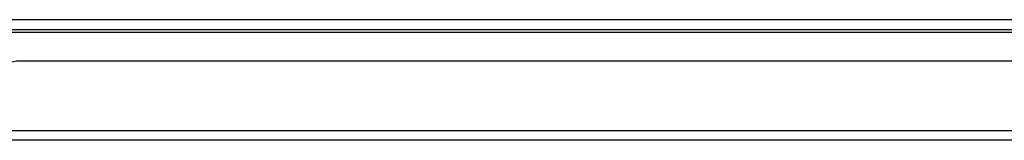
# Model space of a CAD drawing. Header units: inches. Extents: x 25 to 627, y 68 to 290.
# Tile 13 of 250: x 65.13 to 75.06, y 68.36 to 69.58. Entities that reach past the tile are written whole.
import ezdxf

# ---------------------------------------------------------------- set-up
doc = ezdxf.new("R2010")
doc.units = ezdxf.units.IN
doc.header["$MEASUREMENT"] = 0
doc.layers.add('Visible Edges(ANSI)', color=7, linetype='Continuous', lineweight=25)
doc.layers.add('Visible Tangent Edges(ANSI)', color=7, linetype='Continuous', lineweight=25)

msp = doc.modelspace()

# ---------------------------------------------------------------- linework, layer by layer
at = {"layer": 'Visible Edges(ANSI)'}
for p, q in [((25.0901, 69.4844), (84.8921, 69.4844)), ((79.0496, 69.1649), (65.1346, 69.1649)), ((84.7936, 68.3649), (25.1886, 68.3649))]:
    msp.add_line(p, q, dxfattribs=at)
msp.add_arc((65.1346, 68.8529), 0.312, 90, 180, dxfattribs=at)
at = {"layer": 'Visible Tangent Edges(ANSI)'}
for p, q in [((25.0901, 69.5834), (84.125, 69.5834)), ((79.8628, 69.4534), (64.3215, 69.4534)), ((25.1886, 68.4639), (84.7936, 68.4639))]:
    msp.add_line(p, q, dxfattribs=at)

doc.saveas('drawing.dxf')
